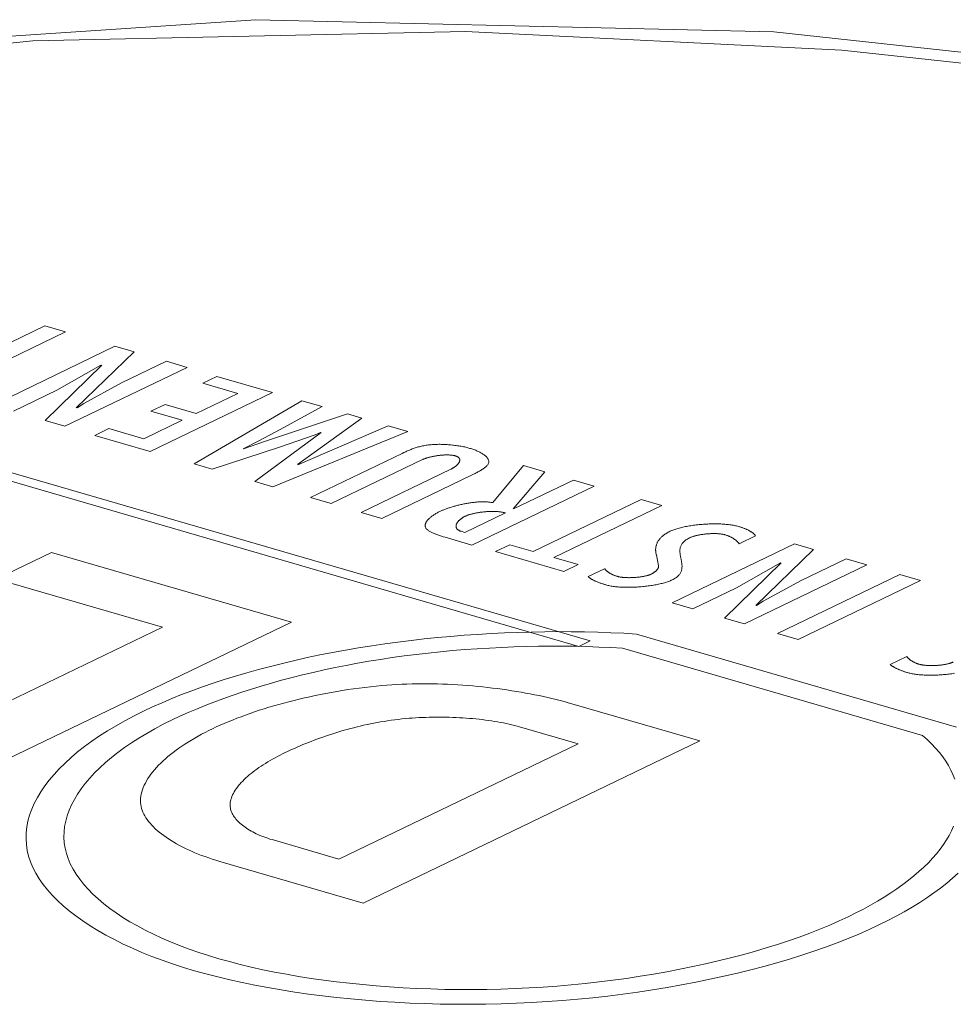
# Model space of a CAD drawing. Header units: millimetres. Extents: x 3925 to 5043, y -86 to 778.
# Tile 145 of 157: x 4829.37 to 4833.01, y 543.57 to 547.41. Entities that reach past the tile are written whole.
import ezdxf

# ---------------------------------------------------------------- set-up
doc = ezdxf.new("R2010")
doc.units = ezdxf.units.MM
doc.header["$LTSCALE"] = 46.255
doc.layers.add('H30K-TOP-COVDXF_CONTINUOUS_LINE', color=7, linetype='CONTINUOUS')

msp = doc.modelspace()

# ---------------------------------------------------------------- linework, layer by layer
at = {"layer": 'H30K-TOP-COVDXF_CONTINUOUS_LINE', "color": 7, "linetype": 'Continuous', "lineweight": 0}
for p, q in [((4829.4681, 546.212), (4829.0466, 546.0089)), ((4829.5486, 546.1887), (4829.4681, 546.212)), ((4829.1271, 545.9856), (4829.5486, 546.1887)), ((4829.7413, 546.1326), (4829.265, 545.903)), ((4829.8161, 546.1108), (4829.7413, 546.1326)), ((4829.5907, 545.8927), (4829.8161, 546.1108)), ((4829.6898, 546.0592), (4829.4694, 545.8436)), ((4829.5154, 545.9615), (4829.6869, 546.0591)), ((4829.5466, 545.8211), (4830.023, 546.0507)), ((4829.9425, 546.0741), (4829.7675, 545.9897)), ((4830.023, 546.0507), (4829.9425, 546.0741)), ((4830.139, 546.0151), (4830.084, 545.9886)), ((4830.3555, 545.9522), (4830.139, 546.0151)), ((4829.7675, 545.9897), (4829.6198, 545.9092)), ((4830.084, 545.9886), (4830.22, 545.9491)), ((4828.239, 545.9262), (4831.5494, 544.9633)), ((4831.5933, 544.9845), (4828.2828, 545.9474)), ((4829.3455, 545.8796), (4829.5154, 545.9615)), ((4829.8791, 545.7226), (4830.3555, 545.9522)), ((4830.22, 545.9491), (4830.0583, 545.8712)), ((4829.6198, 545.9092), (4829.5936, 545.8929)), ((4829.9367, 545.9065), (4829.8818, 545.88)), ((4830.0583, 545.8712), (4829.9367, 545.9065)), ((4830.4698, 545.9207), (4830.0498, 545.6748)), ((4830.3856, 545.808), (4830.5487, 545.8978)), ((4830.5487, 545.8978), (4830.4698, 545.9207)), ((4829.8818, 545.88), (4830.0033, 545.8447)), ((4830.6477, 545.869), (4830.3246, 545.7618)), ((4830.4527, 545.6718), (4830.7031, 545.8528)), ((4830.7031, 545.8528), (4830.6477, 545.869)), ((4829.4694, 545.8436), (4829.5466, 545.8211)), ((4829.7176, 545.8121), (4829.6627, 545.7856)), ((4829.8536, 545.7725), (4829.7176, 545.8121)), ((4830.0033, 545.8447), (4829.8536, 545.7725)), ((4830.8061, 545.8229), (4830.4543, 545.6714)), ((4830.8826, 545.8006), (4830.8061, 545.8229)), ((4829.6627, 545.7856), (4829.8791, 545.7226)), ((4830.5447, 545.7964), (4830.2871, 545.6058)), ((4830.302, 545.764), (4830.3856, 545.808)), ((4830.3563, 545.5856), (4830.8826, 545.8006)), ((4830.3827, 545.7401), (4830.5212, 545.7881)), ((4830.5212, 545.7881), (4830.5431, 545.7969)), ((4830.1206, 545.6542), (4830.3827, 545.7401)), ((4830.241, 545.7334), (4830.302, 545.764)), ((4830.3246, 545.7618), (4830.2427, 545.7329)), ((4830.8608, 545.7154), (4830.5031, 545.5429)), ((4830.0498, 545.6748), (4830.1206, 545.6542)), ((4830.5835, 545.5195), (4830.9398, 545.6912)), ((4831.3335, 545.6677), (4831.2135, 545.5234)), ((4831.4171, 545.6434), (4831.3335, 545.6677)), ((4831.0504, 545.6537), (4830.701, 545.4854)), ((4830.7815, 545.462), (4831.1314, 545.6305)), ((4831.1314, 545.6305), (4831.1385, 545.634)), ((4831.2935, 545.4992), (4831.4171, 545.6434)), ((4830.2871, 545.6058), (4830.3563, 545.5856)), ((4831.1323, 545.3581), (4831.6087, 545.5876)), ((4831.5282, 545.611), (4831.2951, 545.4987)), ((4831.6087, 545.5876), (4831.5282, 545.611)), ((4830.5031, 545.5429), (4830.5835, 545.5195)), ((4831.7923, 545.536), (4831.3708, 545.3329)), ((4831.4512, 545.3096), (4831.8727, 545.5127)), ((4831.8727, 545.5127), (4831.7923, 545.536)), ((4830.701, 545.4854), (4830.7815, 545.462)), ((4831.2629, 545.4832), (4831.1055, 545.4074)), ((4832.1738, 545.363), (4832.2376, 545.3938)), ((4831.0284, 545.3884), (4831.1323, 545.3581)), ((4831.2798, 545.3594), (4831.2249, 545.333)), ((4831.3708, 545.3329), (4831.2798, 545.3594)), ((4832.3893, 545.3624), (4831.913, 545.1329)), ((4832.4642, 545.3406), (4832.3893, 545.3624)), ((4829.2802, 545.2262), (4829.4945, 545.3295)), ((4829.4945, 545.3295), (4830.4289, 545.0577)), ((4831.2249, 545.333), (4831.4913, 545.2555)), ((4831.8514, 545.3196), (4831.8601, 545.2766)), ((4832.2387, 545.1225), (4832.4642, 545.3406)), ((4831.5461, 545.2819), (4831.4512, 545.3096)), ((4831.4913, 545.2555), (4831.5461, 545.2819)), ((4832.3377, 545.289), (4832.1173, 545.0734)), ((4832.1634, 545.1913), (4832.3349, 545.2889)), ((4832.1946, 545.0509), (4832.671, 545.2805)), ((4832.5905, 545.3039), (4832.4155, 545.2195)), ((4832.671, 545.2805), (4832.5905, 545.3039)), ((4831.6498, 545.266), (4831.5852, 545.2355)), ((4832.7998, 545.243), (4832.3234, 545.0135)), ((4832.8803, 545.2196), (4832.7998, 545.243)), ((4829.9265, 545.0383), (4829.2802, 545.2262)), ((4832.4155, 545.2195), (4832.2677, 545.139)), ((4832.4039, 544.99), (4832.8803, 545.2196)), ((4831.9935, 545.1094), (4832.1634, 545.1913)), ((4831.913, 545.1329), (4831.9935, 545.1094)), ((4832.2677, 545.139), (4832.2416, 545.1227)), ((4830.4289, 545.0577), (4829.1175, 544.4258)), ((4832.1173, 545.0734), (4832.1946, 545.0509)), ((4828.8293, 544.5096), (4829.9265, 545.0383)), ((4833.0214, 544.6487), (4831.774, 545.0115)), ((4832.3234, 545.0135), (4832.4039, 544.99)), ((4831.5494, 544.9633), (4831.5933, 544.9845)), ((4831.7191, 544.9561), (4832.889, 544.6158)), ((4832.8273, 544.9235), (4832.7628, 544.893)), ((4831.5223, 544.7396), (4832.0206, 544.5947)), ((4831.5461, 544.5835), (4831.318, 544.6498)), ((4830.6142, 544.1345), (4831.5461, 544.5835)), ((4832.0206, 544.5947), (4830.7093, 543.9628)), ((4830.3539, 544.2102), (4830.6142, 544.1345)), ((4830.7093, 543.9628), (4830.1498, 544.1256))]:
    msp.add_line(p, q, dxfattribs=at)
for points in [[(4838.043, 546.3109), (4836.2781, 546.7682), (4834.3048, 547.1406), (4832.3084, 547.3582), (4830.2903, 547.4054), (4828.2827, 547.2708), (4826.3315, 546.9574), (4824.4641, 546.4802), (4822.6759, 545.8541)], [(4837.842, 546.2879), (4837.2345, 546.4579), (4836.5489, 546.6334), (4835.7656, 546.8123), (4834.8616, 546.9889), (4833.81, 547.153), (4832.574, 547.2868), (4831.1074, 547.3594), (4829.4217, 547.3225), (4827.7314, 547.1506), (4826.2754, 546.8893), (4825.0746, 546.5919), (4824.0798, 546.2879), (4823.2453, 545.9918), (4822.533, 545.7091), (4821.9111, 545.4394), (4821.3525, 545.179)], [(4831.125, 545.735), (4831.1211, 545.7361), (4831.117, 545.7372), (4831.1129, 545.7383), (4831.1086, 545.7393), (4831.1043, 545.7403), (4831.0998, 545.7412), (4831.0952, 545.7421), (4831.0906, 545.743), (4831.0859, 545.7438), (4831.0811, 545.7446), (4831.0762, 545.7454), (4831.0713, 545.7461), (4831.0663, 545.7467), (4831.0612, 545.7474), (4831.0562, 545.7479), (4831.051, 545.7485), (4831.0459, 545.7489), (4831.0407, 545.7493), (4831.0355, 545.7497), (4831.0302, 545.75), (4831.025, 545.7503), (4831.0198, 545.7505), (4831.0145, 545.7506), (4831.0093, 545.7507), (4831.0041, 545.7507), (4830.9989, 545.7506), (4830.9937, 545.7505), (4830.9886, 545.7503), (4830.9835, 545.7501), (4830.9784, 545.7497), (4830.9734, 545.7493), (4830.9684, 545.7489), (4830.9635, 545.7483), (4830.9587, 545.7477), (4830.9539, 545.747), (4830.9494, 545.7462), (4830.9449, 545.7454), (4830.9405, 545.7445), (4830.9362, 545.7435), (4830.9319, 545.7425), (4830.9277, 545.7414), (4830.9235, 545.7403), (4830.9195, 545.7391), (4830.9154, 545.7379), (4830.9115, 545.7366), (4830.9075, 545.7352), (4830.9037, 545.7339), (4830.8999, 545.7325), (4830.8961, 545.731), (4830.8924, 545.7295), (4830.8887, 545.728), (4830.8851, 545.7265), (4830.8815, 545.7249), (4830.878, 545.7234), (4830.8745, 545.7218), (4830.871, 545.7202), (4830.8676, 545.7186), (4830.8608, 545.7154)], [(4831.1385, 545.634), (4831.1421, 545.6358), (4831.1456, 545.6376), (4831.1491, 545.6394), (4831.1526, 545.6412), (4831.156, 545.643), (4831.1593, 545.6448), (4831.1626, 545.6467), (4831.1657, 545.6485), (4831.1688, 545.6504), (4831.1718, 545.6522), (4831.1746, 545.6541), (4831.1774, 545.656), (4831.18, 545.6579), (4831.1825, 545.6598), (4831.1848, 545.6617), (4831.187, 545.6636), (4831.189, 545.6655), (4831.1908, 545.6675), (4831.1924, 545.6694), (4831.1939, 545.6713), (4831.1952, 545.6733), (4831.1962, 545.6753), (4831.1971, 545.6772), (4831.1977, 545.6792), (4831.198, 545.6811), (4831.1982, 545.6831), (4831.1981, 545.685), (4831.1979, 545.6869), (4831.1974, 545.6889), (4831.1967, 545.6908), (4831.1959, 545.6927), (4831.1948, 545.6946), (4831.1936, 545.6965), (4831.1922, 545.6984), (4831.1907, 545.7003), (4831.189, 545.7022), (4831.1871, 545.704), (4831.1851, 545.7059), (4831.1829, 545.7077), (4831.1806, 545.7095), (4831.1781, 545.7113), (4831.1755, 545.713), (4831.1728, 545.7147), (4831.17, 545.7164), (4831.1671, 545.7181), (4831.164, 545.7197), (4831.1609, 545.7213), (4831.1576, 545.7229), (4831.1543, 545.7244), (4831.1509, 545.7259), (4831.1474, 545.7273), (4831.1438, 545.7287), (4831.1402, 545.7301), (4831.1364, 545.7314), (4831.1327, 545.7327), (4831.1288, 545.7339), (4831.125, 545.735)], [(4830.9398, 545.6912), (4830.9413, 545.6919), (4830.9429, 545.6926), (4830.9445, 545.6933), (4830.9462, 545.6939), (4830.948, 545.6946), (4830.9498, 545.6952), (4830.9516, 545.6959), (4830.9535, 545.6965), (4830.9554, 545.6972), (4830.9574, 545.6978), (4830.9595, 545.6984), (4830.9616, 545.699), (4830.9637, 545.6996), (4830.9658, 545.7001), (4830.968, 545.7007), (4830.9702, 545.7012), (4830.9725, 545.7018), (4830.9748, 545.7023), (4830.9771, 545.7028), (4830.9794, 545.7033), (4830.9818, 545.7038), (4830.9841, 545.7042), (4830.9865, 545.7047), (4830.9889, 545.7051), (4830.9914, 545.7055), (4830.9938, 545.7059), (4830.9963, 545.7063), (4830.9987, 545.7066), (4831.0012, 545.707), (4831.0037, 545.7073), (4831.0061, 545.7076), (4831.0086, 545.7079), (4831.0111, 545.7081), (4831.0135, 545.7083), (4831.016, 545.7086), (4831.0184, 545.7087), (4831.0209, 545.7089), (4831.0233, 545.7091), (4831.0257, 545.7092), (4831.0281, 545.7093), (4831.0305, 545.7093), (4831.0329, 545.7094), (4831.0352, 545.7094), (4831.0375, 545.7094), (4831.0398, 545.7093), (4831.0421, 545.7093), (4831.0443, 545.7092), (4831.0465, 545.7091), (4831.0487, 545.7089), (4831.0508, 545.7087), (4831.0529, 545.7085), (4831.0549, 545.7083), (4831.0569, 545.708), (4831.0589, 545.7077), (4831.0608, 545.7074), (4831.0627, 545.707), (4831.0645, 545.7066), (4831.0662, 545.7062), (4831.0679, 545.7057)], [(4831.0679, 545.7057), (4831.0695, 545.7052), (4831.071, 545.7047), (4831.0724, 545.7042), (4831.0738, 545.7036), (4831.075, 545.703), (4831.0762, 545.7024), (4831.0773, 545.7018), (4831.0783, 545.7011), (4831.0793, 545.7004), (4831.0801, 545.6997), (4831.0809, 545.699), (4831.0817, 545.6983), (4831.0823, 545.6975), (4831.0829, 545.6968), (4831.0834, 545.696), (4831.0839, 545.6952), (4831.0842, 545.6944), (4831.0846, 545.6935), (4831.0848, 545.6927), (4831.085, 545.6918), (4831.0851, 545.691), (4831.0852, 545.6901), (4831.0852, 545.6892), (4831.0851, 545.6883), (4831.085, 545.6874), (4831.0849, 545.6865), (4831.0847, 545.6855), (4831.0844, 545.6846), (4831.0841, 545.6837), (4831.0837, 545.6827), (4831.0833, 545.6818), (4831.0828, 545.6808), (4831.0823, 545.6799), (4831.0817, 545.6789), (4831.0811, 545.678), (4831.0804, 545.677), (4831.0797, 545.676), (4831.079, 545.6751), (4831.0782, 545.6741), (4831.0774, 545.6732), (4831.0765, 545.6722), (4831.0756, 545.6713), (4831.0747, 545.6703), (4831.0738, 545.6694), (4831.0728, 545.6685), (4831.0717, 545.6676), (4831.0707, 545.6666), (4831.0696, 545.6657), (4831.0684, 545.6648), (4831.0673, 545.664), (4831.0661, 545.6631), (4831.0649, 545.6622), (4831.0637, 545.6614), (4831.0625, 545.6605), (4831.0612, 545.6597), (4831.0599, 545.6589), (4831.0586, 545.6581), (4831.0573, 545.6573), (4831.0559, 545.6565), (4831.0546, 545.6558), (4831.0532, 545.6551), (4831.0518, 545.6544), (4831.0504, 545.6537)], [(4831.2135, 545.5234), (4831.2102, 545.524), (4831.2069, 545.5246), (4831.2036, 545.525), (4831.2002, 545.5254), (4831.1967, 545.5258), (4831.1932, 545.5261), (4831.1897, 545.5263), (4831.1861, 545.5265), (4831.1824, 545.5266), (4831.1788, 545.5267), (4831.175, 545.5267), (4831.1713, 545.5266), (4831.1675, 545.5266), (4831.1637, 545.5264), (4831.1599, 545.5262), (4831.156, 545.526), (4831.1521, 545.5257), (4831.1482, 545.5254), (4831.1443, 545.525), (4831.1404, 545.5246), (4831.1365, 545.5242), (4831.1325, 545.5237), (4831.1286, 545.5231), (4831.1246, 545.5226), (4831.1207, 545.522), (4831.1167, 545.5213), (4831.1128, 545.5206), (4831.1088, 545.5199), (4831.1049, 545.5192), (4831.101, 545.5184), (4831.0971, 545.5176), (4831.0932, 545.5168), (4831.0893, 545.5159), (4831.0855, 545.515), (4831.0817, 545.5141), (4831.0779, 545.5132), (4831.0742, 545.5122), (4831.0704, 545.5112), (4831.0668, 545.5102), (4831.0631, 545.5092), (4831.0595, 545.5082), (4831.056, 545.5071), (4831.0525, 545.506), (4831.049, 545.505), (4831.0456, 545.5038), (4831.0422, 545.5027), (4831.0389, 545.5016), (4831.0357, 545.5005), (4831.0325, 545.4993), (4831.0294, 545.4982), (4831.0264, 545.497), (4831.0234, 545.4958), (4831.0205, 545.4946), (4831.0177, 545.4935), (4831.0149, 545.4923), (4831.0123, 545.4911), (4831.0097, 545.4899), (4831.0072, 545.4887)], [(4831.0072, 545.4887), (4831.0041, 545.4872), (4831.001, 545.4857), (4830.998, 545.4841), (4830.9951, 545.4824), (4830.9922, 545.4808), (4830.9893, 545.4791), (4830.9865, 545.4774), (4830.9838, 545.4756), (4830.9812, 545.4739), (4830.9786, 545.4721), (4830.9762, 545.4703), (4830.9738, 545.4684), (4830.9715, 545.4666), (4830.9693, 545.4647), (4830.9672, 545.4629), (4830.9652, 545.461), (4830.9633, 545.4591), (4830.9615, 545.4572), (4830.9598, 545.4553), (4830.9583, 545.4534), (4830.9569, 545.4515), (4830.9556, 545.4496), (4830.9544, 545.4477), (4830.9534, 545.4458), (4830.9525, 545.4439), (4830.9518, 545.442), (4830.9512, 545.4401), (4830.9508, 545.4382), (4830.9505, 545.4364), (4830.9504, 545.4345), (4830.9505, 545.4327), (4830.9507, 545.4309), (4830.9511, 545.4292), (4830.9517, 545.4274), (4830.9525, 545.4257), (4830.9535, 545.424), (4830.9547, 545.4223), (4830.956, 545.4206), (4830.9576, 545.419), (4830.9594, 545.4174), (4830.9614, 545.4158), (4830.9635, 545.4142), (4830.9658, 545.4127), (4830.9682, 545.4112), (4830.9708, 545.4098), (4830.9735, 545.4083), (4830.9763, 545.4069), (4830.9793, 545.4055), (4830.9824, 545.4042), (4830.9855, 545.4028), (4830.9888, 545.4015), (4830.9922, 545.4002), (4830.9956, 545.3989), (4830.9991, 545.3977), (4831.0026, 545.3965), (4831.0062, 545.3952), (4831.0099, 545.3941), (4831.0135, 545.3929), (4831.0172, 545.3917), (4831.0209, 545.3906), (4831.0284, 545.3884)], [(4831.1055, 545.4074), (4831.0908, 545.4117), (4831.089, 545.4122), (4831.0873, 545.4129), (4831.0857, 545.4135), (4831.0842, 545.4142), (4831.0827, 545.4149), (4831.0814, 545.4156), (4831.0801, 545.4164), (4831.0789, 545.4171), (4831.0778, 545.4179), (4831.0768, 545.4188), (4831.0759, 545.4196), (4831.075, 545.4205), (4831.0743, 545.4214), (4831.0736, 545.4223), (4831.0729, 545.4232), (4831.0724, 545.4242), (4831.0719, 545.4251), (4831.0715, 545.4261), (4831.0712, 545.4271), (4831.0709, 545.4281), (4831.0707, 545.4292), (4831.0706, 545.4302), (4831.0706, 545.4313), (4831.0706, 545.4323), (4831.0706, 545.4334), (4831.0708, 545.4345), (4831.071, 545.4356), (4831.0712, 545.4367), (4831.0716, 545.4378), (4831.0719, 545.4389), (4831.0724, 545.44), (4831.0729, 545.4411), (4831.0734, 545.4422), (4831.074, 545.4433), (4831.0747, 545.4445), (4831.0754, 545.4456), (4831.0761, 545.4467), (4831.0769, 545.4478), (4831.0778, 545.4489), (4831.0787, 545.45), (4831.0796, 545.4511), (4831.0806, 545.4522), (4831.0816, 545.4533), (4831.0827, 545.4544), (4831.0838, 545.4555), (4831.085, 545.4565), (4831.0862, 545.4576), (4831.0874, 545.4586), (4831.0887, 545.4596), (4831.09, 545.4606), (4831.0913, 545.4616), (4831.0927, 545.4626), (4831.0941, 545.4636), (4831.0956, 545.4645), (4831.097, 545.4655), (4831.0985, 545.4664), (4831.1, 545.4673), (4831.1016, 545.4681), (4831.1032, 545.469), (4831.1048, 545.4698), (4831.1064, 545.4706)], [(4831.1064, 545.4706), (4831.1082, 545.4714), (4831.1101, 545.4723), (4831.1121, 545.4731), (4831.1142, 545.4739), (4831.1163, 545.4747), (4831.1185, 545.4755), (4831.1208, 545.4762), (4831.1232, 545.4769), (4831.1256, 545.4777), (4831.1281, 545.4784), (4831.1307, 545.4791), (4831.1333, 545.4797), (4831.1359, 545.4804), (4831.1386, 545.481), (4831.1414, 545.4816), (4831.1442, 545.4822), (4831.1471, 545.4828), (4831.15, 545.4833), (4831.1529, 545.4838), (4831.1558, 545.4843), (4831.1588, 545.4848), (4831.1618, 545.4853), (4831.1649, 545.4857), (4831.1679, 545.4861), (4831.171, 545.4865), (4831.1741, 545.4869), (4831.1772, 545.4872), (4831.1803, 545.4875), (4831.1834, 545.4878), (4831.1865, 545.4881), (4831.1897, 545.4883), (4831.1928, 545.4885), (4831.1959, 545.4887), (4831.199, 545.4888), (4831.2021, 545.489), (4831.2052, 545.4891), (4831.2082, 545.4891), (4831.2112, 545.4892), (4831.2143, 545.4892), (4831.2172, 545.4891), (4831.2202, 545.4891), (4831.2231, 545.489), (4831.226, 545.4889), (4831.2288, 545.4888), (4831.2316, 545.4886), (4831.2344, 545.4884), (4831.2371, 545.4881), (4831.2398, 545.4879), (4831.2424, 545.4875), (4831.2449, 545.4872), (4831.2474, 545.4868), (4831.2498, 545.4864), (4831.2522, 545.486), (4831.2545, 545.4855), (4831.2567, 545.485), (4831.2588, 545.4844), (4831.2609, 545.4838), (4831.2629, 545.4832)], [(4832.1719, 545.4305), (4832.168, 545.4316), (4832.1641, 545.4326), (4832.16, 545.4335), (4832.1557, 545.4344), (4832.1513, 545.4352), (4832.1468, 545.436), (4832.1422, 545.4367), (4832.1375, 545.4373), (4832.1327, 545.4379), (4832.1278, 545.4384), (4832.1228, 545.4389), (4832.1177, 545.4393), (4832.1125, 545.4397), (4832.1072, 545.44), (4832.1019, 545.4403), (4832.0965, 545.4405), (4832.0911, 545.4406), (4832.0856, 545.4407), (4832.0801, 545.4407), (4832.0745, 545.4407), (4832.0689, 545.4406), (4832.0633, 545.4405), (4832.0576, 545.4403), (4832.052, 545.4401), (4832.0463, 545.4398), (4832.0406, 545.4395), (4832.035, 545.4392), (4832.0293, 545.4387), (4832.0237, 545.4383), (4832.018, 545.4377), (4832.0124, 545.4372), (4832.0069, 545.4366), (4832.0014, 545.4359), (4831.9959, 545.4352), (4831.9904, 545.4344), (4831.9851, 545.4336), (4831.9798, 545.4328), (4831.9745, 545.4319), (4831.9694, 545.431), (4831.9643, 545.43), (4831.9593, 545.429), (4831.9544, 545.4279), (4831.9496, 545.4268), (4831.9449, 545.4257), (4831.9403, 545.4245), (4831.9358, 545.4232), (4831.9315, 545.422), (4831.9273, 545.4207), (4831.9232, 545.4193), (4831.9192, 545.4179), (4831.9154, 545.4165), (4831.9118, 545.415), (4831.9083, 545.4135), (4831.905, 545.412)], [(4832.2376, 545.3938), (4832.2368, 545.3951), (4832.2358, 545.3965), (4832.2347, 545.3978), (4832.2336, 545.3991), (4832.2324, 545.4004), (4832.2311, 545.4017), (4832.2297, 545.4029), (4832.2282, 545.4042), (4832.2267, 545.4055), (4832.2251, 545.4067), (4832.2234, 545.4079), (4832.2216, 545.4091), (4832.2198, 545.4103), (4832.2179, 545.4115), (4832.2159, 545.4126), (4832.2139, 545.4138), (4832.2118, 545.4149), (4832.2097, 545.416), (4832.2075, 545.4171), (4832.2052, 545.4182), (4832.2029, 545.4193), (4832.2006, 545.4203), (4832.1982, 545.4213), (4832.1957, 545.4223), (4832.1932, 545.4233), (4832.1907, 545.4243), (4832.1881, 545.4252), (4832.1855, 545.4262), (4832.1828, 545.4271), (4832.1801, 545.428), (4832.1774, 545.4288), (4832.1746, 545.4297), (4832.1719, 545.4305)], [(4831.905, 545.412), (4831.9013, 545.4101), (4831.8977, 545.4083), (4831.8943, 545.4064), (4831.891, 545.4044), (4831.8879, 545.4024), (4831.8849, 545.4004), (4831.8821, 545.3984), (4831.8793, 545.3963), (4831.8767, 545.3943), (4831.8743, 545.3921), (4831.8719, 545.39), (4831.8697, 545.3878), (4831.8676, 545.3857), (4831.8656, 545.3835), (4831.8638, 545.3813), (4831.862, 545.379), (4831.8604, 545.3768), (4831.8589, 545.3745), (4831.8575, 545.3722), (4831.8562, 545.3699), (4831.855, 545.3676), (4831.8539, 545.3653), (4831.8529, 545.363), (4831.8521, 545.3607), (4831.8513, 545.3584), (4831.8506, 545.356), (4831.85, 545.3537), (4831.8495, 545.3514), (4831.8491, 545.3491), (4831.8488, 545.3467), (4831.8486, 545.3444), (4831.8485, 545.3421), (4831.8484, 545.3398), (4831.8484, 545.3375), (4831.8486, 545.3352), (4831.8487, 545.333), (4831.849, 545.3307), (4831.8494, 545.3285), (4831.8498, 545.3262), (4831.8502, 545.324), (4831.8508, 545.3218), (4831.8514, 545.3196)], [(4831.9817, 545.3867), (4831.9834, 545.3875), (4831.9851, 545.3883), (4831.987, 545.389), (4831.9889, 545.3898), (4831.9909, 545.3905), (4831.9929, 545.3912), (4831.9951, 545.3919), (4831.9972, 545.3926), (4831.9995, 545.3932), (4832.0018, 545.3938), (4832.0041, 545.3945), (4832.0066, 545.395), (4832.009, 545.3956), (4832.0115, 545.3962), (4832.0141, 545.3967), (4832.0167, 545.3972), (4832.0193, 545.3977), (4832.022, 545.3982), (4832.0246, 545.3987), (4832.0274, 545.3991), (4832.0301, 545.3995), (4832.0329, 545.3999), (4832.0357, 545.4003), (4832.0385, 545.4006), (4832.0413, 545.401), (4832.0442, 545.4013), (4832.047, 545.4015), (4832.0499, 545.4018), (4832.0527, 545.402), (4832.0556, 545.4022), (4832.0584, 545.4024), (4832.0613, 545.4025), (4832.0641, 545.4027), (4832.067, 545.4028), (4832.0698, 545.4028), (4832.0726, 545.4029), (4832.0753, 545.4029), (4832.0781, 545.4029), (4832.0808, 545.4028), (4832.0835, 545.4028), (4832.0862, 545.4027), (4832.0888, 545.4026), (4832.0914, 545.4024), (4832.094, 545.4022), (4832.0965, 545.402), (4832.099, 545.4018), (4832.1014, 545.4015), (4832.1038, 545.4012), (4832.1061, 545.4008), (4832.1084, 545.4005), (4832.1106, 545.4001), (4832.1127, 545.3996), (4832.1148, 545.3992), (4832.1168, 545.3987), (4832.1187, 545.3981)], [(4832.1187, 545.3981), (4832.1212, 545.3974), (4832.1236, 545.3966), (4832.126, 545.3958), (4832.1282, 545.395), (4832.1305, 545.3942), (4832.1327, 545.3933), (4832.1348, 545.3924), (4832.1368, 545.3915), (4832.1389, 545.3906), (4832.1408, 545.3896), (4832.1427, 545.3887), (4832.1446, 545.3877), (4832.1464, 545.3867), (4832.1482, 545.3857), (4832.1499, 545.3846), (4832.1515, 545.3836), (4832.1531, 545.3825), (4832.1547, 545.3814), (4832.1562, 545.3803), (4832.1577, 545.3792), (4832.1591, 545.3781), (4832.1605, 545.377), (4832.1618, 545.3759), (4832.1631, 545.3747), (4832.1644, 545.3736), (4832.1656, 545.3724), (4832.1667, 545.3713), (4832.1679, 545.3701), (4832.169, 545.3689), (4832.17, 545.3678), (4832.171, 545.3666), (4832.172, 545.3654), (4832.1729, 545.3642), (4832.1738, 545.363)], [(4831.946, 545.3101), (4831.9454, 545.3129), (4831.9449, 545.3157), (4831.9445, 545.3185), (4831.944, 545.3213), (4831.9437, 545.324), (4831.9434, 545.3268), (4831.9432, 545.3295), (4831.943, 545.3323), (4831.943, 545.335), (4831.9431, 545.3377), (4831.9433, 545.3404), (4831.9436, 545.3431), (4831.944, 545.3457), (4831.9446, 545.3484), (4831.9454, 545.351), (4831.9463, 545.3536), (4831.9474, 545.3562), (4831.9486, 545.3587), (4831.9501, 545.3612), (4831.9518, 545.3637), (4831.9536, 545.3662), (4831.9557, 545.3686), (4831.9581, 545.371), (4831.9606, 545.3733), (4831.9635, 545.3757), (4831.9665, 545.378), (4831.9699, 545.3802), (4831.9735, 545.3824), (4831.9775, 545.3846), (4831.9817, 545.3867)], [(4831.8601, 545.2766), (4831.8601, 545.2756), (4831.86, 545.2746), (4831.8598, 545.2736), (4831.8596, 545.2726), (4831.8593, 545.2716), (4831.859, 545.2706), (4831.8586, 545.2696), (4831.8582, 545.2686), (4831.8577, 545.2676), (4831.8571, 545.2666), (4831.8565, 545.2656), (4831.8559, 545.2646), (4831.8552, 545.2636), (4831.8544, 545.2626), (4831.8536, 545.2616), (4831.8528, 545.2606), (4831.8519, 545.2596), (4831.8509, 545.2586), (4831.8499, 545.2577), (4831.8489, 545.2567), (4831.8478, 545.2557), (4831.8466, 545.2548), (4831.8454, 545.2538), (4831.8442, 545.2529), (4831.8429, 545.252), (4831.8415, 545.2511), (4831.8401, 545.2502), (4831.8387, 545.2493), (4831.8372, 545.2484), (4831.8357, 545.2475), (4831.8341, 545.2467), (4831.8325, 545.2459), (4831.8309, 545.2451)], [(4831.9125, 545.2223), (4831.9168, 545.2244), (4831.9207, 545.2266), (4831.9243, 545.2288), (4831.9277, 545.2311), (4831.9308, 545.2333), (4831.9336, 545.2357), (4831.9362, 545.238), (4831.9385, 545.2404), (4831.9406, 545.2429), (4831.9425, 545.2453), (4831.9441, 545.2478), (4831.9456, 545.2503), (4831.9469, 545.2529), (4831.9479, 545.2554), (4831.9489, 545.258), (4831.9496, 545.2606), (4831.9502, 545.2633), (4831.9506, 545.2659), (4831.951, 545.2686), (4831.9511, 545.2713), (4831.9512, 545.274), (4831.9512, 545.2767), (4831.9511, 545.2795), (4831.9508, 545.2822), (4831.9505, 545.285), (4831.9502, 545.2878), (4831.9497, 545.2905), (4831.9493, 545.2933), (4831.9488, 545.2961), (4831.9482, 545.2989), (4831.946, 545.3101)], [(4831.5852, 545.2355), (4831.5866, 545.2342), (4831.588, 545.233), (4831.5895, 545.2317), (4831.5911, 545.2305), (4831.5928, 545.2293), (4831.5945, 545.2281), (4831.5963, 545.2269), (4831.5982, 545.2258), (4831.6001, 545.2246), (4831.6021, 545.2235), (4831.6042, 545.2224), (4831.6063, 545.2213), (4831.6085, 545.2202), (4831.6107, 545.2191), (4831.613, 545.218), (4831.6153, 545.217), (4831.6177, 545.216), (4831.6201, 545.2149), (4831.6226, 545.2139), (4831.6251, 545.213), (4831.6276, 545.212), (4831.6302, 545.211), (4831.6328, 545.2101), (4831.6355, 545.2092), (4831.6382, 545.2082), (4831.6409, 545.2073), (4831.6436, 545.2065), (4831.6463, 545.2056), (4831.6491, 545.2047), (4831.6519, 545.2039), (4831.6547, 545.2031)], [(4831.698, 545.2364), (4831.6958, 545.237), (4831.6937, 545.2377), (4831.6916, 545.2384), (4831.6896, 545.2391), (4831.6876, 545.2398), (4831.6857, 545.2406), (4831.6838, 545.2414), (4831.6819, 545.2422), (4831.6801, 545.243), (4831.6784, 545.2438), (4831.6767, 545.2446), (4831.675, 545.2455), (4831.6734, 545.2464), (4831.6718, 545.2473), (4831.6703, 545.2482), (4831.6688, 545.2491), (4831.6673, 545.25), (4831.6659, 545.251), (4831.6646, 545.2519), (4831.6632, 545.2529), (4831.662, 545.2538), (4831.6607, 545.2548), (4831.6595, 545.2558), (4831.6584, 545.2568), (4831.6573, 545.2578), (4831.6562, 545.2588), (4831.6552, 545.2598), (4831.6542, 545.2608), (4831.6532, 545.2619), (4831.6523, 545.2629), (4831.6514, 545.2639), (4831.6506, 545.265), (4831.6498, 545.266)], [(4831.8309, 545.2451), (4831.8292, 545.2443), (4831.8275, 545.2435), (4831.8257, 545.2428), (4831.8238, 545.2421), (4831.8218, 545.2414), (4831.8198, 545.2408), (4831.8177, 545.2401), (4831.8155, 545.2395), (4831.8133, 545.2389), (4831.811, 545.2383), (4831.8087, 545.2377), (4831.8063, 545.2372), (4831.8038, 545.2367), (4831.8013, 545.2362), (4831.7988, 545.2357), (4831.7962, 545.2353), (4831.7936, 545.2348), (4831.791, 545.2344), (4831.7883, 545.234), (4831.7856, 545.2337), (4831.7829, 545.2333), (4831.7801, 545.233), (4831.7774, 545.2327), (4831.7746, 545.2325), (4831.7718, 545.2322), (4831.769, 545.232), (4831.7661, 545.2318), (4831.7633, 545.2316), (4831.7605, 545.2315), (4831.7577, 545.2314), (4831.7549, 545.2313), (4831.752, 545.2312), (4831.7492, 545.2312), (4831.7464, 545.2311), (4831.7437, 545.2311), (4831.7409, 545.2312), (4831.7382, 545.2312), (4831.7355, 545.2313), (4831.7328, 545.2314), (4831.7302, 545.2316), (4831.7275, 545.2317), (4831.725, 545.2319), (4831.7224, 545.2321), (4831.7199, 545.2324), (4831.7175, 545.2327), (4831.7151, 545.233), (4831.7127, 545.2333), (4831.7104, 545.2336), (4831.7082, 545.234), (4831.706, 545.2344), (4831.7039, 545.2349), (4831.7019, 545.2354), (4831.6999, 545.2359), (4831.698, 545.2364)], [(4831.6547, 545.2031), (4831.6584, 545.2021), (4831.6622, 545.2011), (4831.6662, 545.2002), (4831.6703, 545.1993), (4831.6745, 545.1986), (4831.6789, 545.1978), (4831.6833, 545.1972), (4831.6879, 545.1966), (4831.6926, 545.196), (4831.6973, 545.1955), (4831.7022, 545.1951), (4831.7071, 545.1947), (4831.7121, 545.1944), (4831.7172, 545.1941), (4831.7223, 545.1939), (4831.7275, 545.1937), (4831.7327, 545.1936), (4831.738, 545.1936), (4831.7434, 545.1936), (4831.7488, 545.1936), (4831.7542, 545.1937), (4831.7596, 545.1939), (4831.7651, 545.1941), (4831.7705, 545.1943), (4831.776, 545.1946), (4831.7815, 545.195), (4831.787, 545.1954), (4831.7924, 545.1958), (4831.7979, 545.1963), (4831.8033, 545.1968), (4831.8087, 545.1974), (4831.8141, 545.198), (4831.8194, 545.1987), (4831.8247, 545.1994), (4831.8299, 545.2002), (4831.8351, 545.201), (4831.8403, 545.2019), (4831.8453, 545.2027), (4831.8503, 545.2037), (4831.8552, 545.2046), (4831.86, 545.2057), (4831.8648, 545.2067), (4831.8694, 545.2078), (4831.8739, 545.2089), (4831.8784, 545.2101), (4831.8827, 545.2113), (4831.8869, 545.2126), (4831.891, 545.2138), (4831.8949, 545.2152), (4831.8987, 545.2165), (4831.9024, 545.2179), (4831.9059, 545.2193), (4831.9093, 545.2208), (4831.9125, 545.2223)], [(4831.774, 545.0115), (4831.7239, 545.0144), (4831.6734, 545.0167), (4831.6226, 545.0185), (4831.5714, 545.0198), (4831.5199, 545.0205), (4831.4681, 545.0207), (4831.4162, 545.0203), (4831.364, 545.0193), (4831.3118, 545.0179), (4831.2595, 545.0159), (4831.2072, 545.0133), (4831.1548, 545.0102), (4831.1026, 545.0066), (4831.0505, 545.0024), (4830.9985, 544.9976), (4830.9467, 544.9924), (4830.8952, 544.9866), (4830.8439, 544.9802), (4830.793, 544.9733), (4830.7425, 544.9659), (4830.6911, 544.9577), (4830.6402, 544.9489), (4830.5898, 544.9396), (4830.5399, 544.9298), (4830.4907, 544.9195), (4830.4422, 544.9086), (4830.3943, 544.8973), (4830.3472, 544.8854), (4830.3008, 544.8732), (4830.2553, 544.8604), (4830.2106, 544.8473), (4830.1667, 544.8337), (4830.1239, 544.8196), (4830.082, 544.8052), (4830.0411, 544.7904), (4830.0012, 544.7753), (4829.9625, 544.7598), (4829.9249, 544.7439), (4829.8884, 544.7277), (4829.8532, 544.7112)], [(4829.9639, 544.6766), (4829.9947, 544.6911), (4830.0264, 544.7053), (4830.0591, 544.7192), (4830.0927, 544.7329), (4830.1271, 544.7463), (4830.1625, 544.7594), (4830.1986, 544.7722), (4830.2356, 544.7846), (4830.2733, 544.7968), (4830.3118, 544.8085), (4830.351, 544.82), (4830.3909, 544.8311), (4830.4315, 544.8418), (4830.4727, 544.8521), (4830.5144, 544.862), (4830.5568, 544.8715), (4830.5997, 544.8806), (4830.6431, 544.8892), (4830.687, 544.8974), (4830.7314, 544.9052), (4830.7762, 544.9125), (4830.8223, 544.9194), (4830.8687, 544.9259), (4830.9155, 544.9318), (4830.9625, 544.9373), (4831.0098, 544.9422), (4831.0573, 544.9467), (4831.105, 544.9506), (4831.1527, 544.9541), (4831.2006, 544.957), (4831.2485, 544.9595), (4831.2963, 544.9614), (4831.3441, 544.9629), (4831.3918, 544.9638), (4831.4393, 544.9642), (4831.4867, 544.9642), (4831.5338, 544.9636), (4831.5807, 544.9625), (4831.6272, 544.9609), (4831.6733, 544.9587), (4831.7191, 544.9561)], [(4832.7628, 544.893), (4832.7642, 544.8917), (4832.7656, 544.8905), (4832.7671, 544.8892), (4832.7687, 544.888), (4832.7704, 544.8868), (4832.7721, 544.8856), (4832.7739, 544.8844), (4832.7758, 544.8833), (4832.7777, 544.8821), (4832.7797, 544.881), (4832.7818, 544.8798), (4832.7839, 544.8787), (4832.7861, 544.8777), (4832.7883, 544.8766), (4832.7906, 544.8755), (4832.7929, 544.8745), (4832.7953, 544.8734), (4832.7977, 544.8724), (4832.8002, 544.8714), (4832.8027, 544.8704), (4832.8052, 544.8695), (4832.8078, 544.8685), (4832.8104, 544.8676), (4832.8131, 544.8666), (4832.8157, 544.8657), (4832.8185, 544.8648), (4832.8212, 544.864), (4832.8239, 544.8631), (4832.8267, 544.8622), (4832.8295, 544.8614), (4832.8323, 544.8606)], [(4832.8756, 544.8939), (4832.8734, 544.8945), (4832.8713, 544.8952), (4832.8692, 544.8959), (4832.8672, 544.8966), (4832.8652, 544.8973), (4832.8633, 544.8981), (4832.8614, 544.8989), (4832.8596, 544.8996), (4832.8578, 544.9005), (4832.856, 544.9013), (4832.8543, 544.9021), (4832.8526, 544.903), (4832.851, 544.9039), (4832.8494, 544.9048), (4832.8479, 544.9057), (4832.8464, 544.9066), (4832.8449, 544.9075), (4832.8435, 544.9084), (4832.8422, 544.9094), (4832.8408, 544.9104), (4832.8396, 544.9113), (4832.8383, 544.9123), (4832.8371, 544.9133), (4832.836, 544.9143), (4832.8348, 544.9153), (4832.8338, 544.9163), (4832.8327, 544.9173), (4832.8317, 544.9183), (4832.8308, 544.9194), (4832.8299, 544.9204), (4832.829, 544.9214), (4832.8281, 544.9225), (4832.8273, 544.9235)], [(4833.0084, 544.9026), (4833.0068, 544.9018), (4833.005, 544.901), (4833.0032, 544.9003), (4833.0013, 544.8996), (4832.9994, 544.8989), (4832.9973, 544.8983), (4832.9952, 544.8976), (4832.9931, 544.897), (4832.9908, 544.8964), (4832.9886, 544.8958), (4832.9862, 544.8952), (4832.9838, 544.8947), (4832.9814, 544.8942), (4832.9789, 544.8937), (4832.9764, 544.8932), (4832.9738, 544.8928), (4832.9712, 544.8923), (4832.9686, 544.8919), (4832.9659, 544.8915), (4832.9632, 544.8912), (4832.9605, 544.8908), (4832.9577, 544.8905), (4832.9549, 544.8902), (4832.9522, 544.89), (4832.9494, 544.8897), (4832.9465, 544.8895), (4832.9437, 544.8893), (4832.9409, 544.8891), (4832.9381, 544.889), (4832.9353, 544.8889), (4832.9324, 544.8888), (4832.9296, 544.8887), (4832.9268, 544.8887), (4832.924, 544.8886), (4832.9213, 544.8886), (4832.9185, 544.8887), (4832.9158, 544.8887), (4832.9131, 544.8888), (4832.9104, 544.8889), (4832.9078, 544.8891), (4832.9051, 544.8892), (4832.9026, 544.8894), (4832.9, 544.8896), (4832.8975, 544.8899), (4832.8951, 544.8901), (4832.8927, 544.8904), (4832.8903, 544.8908), (4832.8881, 544.8911), (4832.8858, 544.8915), (4832.8836, 544.8919), (4832.8815, 544.8924), (4832.8795, 544.8928), (4832.8775, 544.8933), (4832.8756, 544.8939)], [(4832.8323, 544.8606), (4832.836, 544.8595), (4832.8398, 544.8586), (4832.8438, 544.8577), (4832.8479, 544.8568), (4832.8521, 544.856), (4832.8565, 544.8553), (4832.8609, 544.8547), (4832.8655, 544.854), (4832.8702, 544.8535), (4832.8749, 544.853), (4832.8798, 544.8526), (4832.8847, 544.8522), (4832.8897, 544.8519), (4832.8948, 544.8516), (4832.8999, 544.8514), (4832.9051, 544.8512), (4832.9104, 544.8511), (4832.9157, 544.8511), (4832.921, 544.851), (4832.9264, 544.8511), (4832.9318, 544.8512), (4832.9372, 544.8513), (4832.9427, 544.8515), (4832.9481, 544.8518), (4832.9536, 544.8521), (4832.9591, 544.8524), (4832.9646, 544.8528), (4832.97, 544.8533), (4832.9755, 544.8538), (4832.9809, 544.8543), (4832.9863, 544.8549), (4832.9917, 544.8555), (4832.997, 544.8562), (4833.0023, 544.8569), (4833.0076, 544.8577), (4833.0128, 544.8585)], [(4830.781, 544.8105), (4830.8006, 544.8121), (4830.8202, 544.8136), (4830.8398, 544.8147), (4830.8596, 544.8157), (4830.8793, 544.8165), (4830.8992, 544.8171), (4830.919, 544.8174), (4830.9389, 544.8176), (4830.9587, 544.8176), (4830.9786, 544.8173), (4830.9984, 544.8169), (4831.0182, 544.8163), (4831.038, 544.8156), (4831.0578, 544.8146), (4831.0775, 544.8135), (4831.0971, 544.8122), (4831.1166, 544.8107), (4831.1361, 544.8091), (4831.1555, 544.8073), (4831.1747, 544.8054), (4831.1939, 544.8033), (4831.2129, 544.8011), (4831.2318, 544.7987), (4831.2505, 544.7962), (4831.2691, 544.7935), (4831.2875, 544.7907), (4831.3058, 544.7878), (4831.3238, 544.7848), (4831.3417, 544.7816), (4831.3593, 544.7783), (4831.3768, 544.7749), (4831.394, 544.7714), (4831.411, 544.7678), (4831.4277, 544.764), (4831.4442, 544.7602), (4831.4604, 544.7563), (4831.4763, 544.7523), (4831.4919, 544.7481), (4831.5073, 544.7439), (4831.5223, 544.7396)], [(4830.1216, 544.6423), (4830.1363, 544.6493), (4830.1515, 544.6562), (4830.167, 544.663), (4830.183, 544.6697), (4830.1993, 544.6764), (4830.2159, 544.683), (4830.2329, 544.6894), (4830.2502, 544.6958), (4830.2679, 544.7021), (4830.2858, 544.7082), (4830.3041, 544.7143), (4830.3226, 544.7202), (4830.3415, 544.726), (4830.3606, 544.7317), (4830.3799, 544.7372), (4830.3995, 544.7426), (4830.4193, 544.7478), (4830.4394, 544.7529), (4830.4596, 544.7579), (4830.4801, 544.7627), (4830.5007, 544.7673), (4830.5215, 544.7718), (4830.5425, 544.776), (4830.5636, 544.7802), (4830.5849, 544.7841), (4830.6063, 544.7878), (4830.6278, 544.7914), (4830.6495, 544.7947), (4830.6712, 544.7979), (4830.6931, 544.8009), (4830.715, 544.8036), (4830.7369, 544.8061), (4830.759, 544.8084), (4830.781, 544.8105)], [(4829.8532, 544.7112), (4829.8161, 544.6927), (4829.7803, 544.6738), (4829.7459, 544.6544), (4829.713, 544.6347), (4829.6815, 544.6145), (4829.6515, 544.594), (4829.623, 544.5731), (4829.5961, 544.5519), (4829.5707, 544.5305), (4829.5469, 544.5088), (4829.5247, 544.4868), (4829.5042, 544.4646), (4829.4853, 544.4423), (4829.4682, 544.4197), (4829.4528, 544.3971), (4829.4391, 544.3743), (4829.4272, 544.3514), (4829.4172, 544.3285), (4829.4089, 544.3056), (4829.4026, 544.2826), (4829.3981, 544.2596), (4829.3956, 544.2367), (4829.395, 544.2139), (4829.3964, 544.1911), (4829.3998, 544.1685), (4829.4052, 544.1459), (4829.4126, 544.1235), (4829.422, 544.1013), (4829.4334, 544.0793), (4829.4466, 544.0575), (4829.4617, 544.0359), (4829.4786, 544.0146), (4829.4972, 543.9936), (4829.5177, 543.9729), (4829.5398, 543.9525), (4829.5636, 543.9325), (4829.589, 543.9128), (4829.616, 543.8935), (4829.6446, 543.8747), (4829.6747, 543.8562), (4829.7063, 543.8382), (4829.7394, 543.8206), (4829.7738, 543.8036), (4829.8096, 543.787), (4829.8468, 543.771), (4829.8852, 543.7555), (4829.925, 543.7406), (4829.9659, 543.7263), (4830.008, 543.7126), (4830.0513, 543.6995)], [(4830.1463, 543.7463), (4830.1065, 543.7583), (4830.0678, 543.7709), (4830.0301, 543.7841), (4829.9936, 543.7978), (4829.9582, 543.812), (4829.924, 543.8267), (4829.8911, 543.842), (4829.8594, 543.8577), (4829.829, 543.8738), (4829.8, 543.8904), (4829.7723, 543.9073), (4829.746, 543.9247), (4829.7212, 543.9424), (4829.6978, 543.9605), (4829.6759, 543.979), (4829.6555, 543.9977), (4829.6367, 544.0168), (4829.6196, 544.0361), (4829.604, 544.0557), (4829.5902, 544.0755), (4829.578, 544.0955), (4829.5676, 544.1158), (4829.5589, 544.1362), (4829.5521, 544.1568), (4829.5471, 544.1775), (4829.544, 544.1984), (4829.5427, 544.2193), (4829.5432, 544.2403), (4829.5455, 544.2614), (4829.5496, 544.2825), (4829.5555, 544.3036), (4829.563, 544.3247), (4829.5723, 544.3458), (4829.5832, 544.3669), (4829.5958, 544.3878), (4829.6099, 544.4086), (4829.6257, 544.4293), (4829.643, 544.4499), (4829.6619, 544.4703), (4829.6823, 544.4905), (4829.7042, 544.5105), (4829.7275, 544.5302), (4829.7523, 544.5497), (4829.7785, 544.5689), (4829.8061, 544.5877), (4829.835, 544.6063), (4829.8653, 544.6245), (4829.8969, 544.6423), (4829.9298, 544.6597), (4829.9639, 544.6766)], [(4830.8875, 544.683), (4830.8734, 544.6818), (4830.8594, 544.6804), (4830.8454, 544.6789), (4830.8316, 544.6772), (4830.8178, 544.6753), (4830.8041, 544.6733), (4830.7905, 544.6712), (4830.7769, 544.6689), (4830.7635, 544.6666), (4830.7501, 544.664), (4830.7368, 544.6614), (4830.7237, 544.6586), (4830.7106, 544.6558), (4830.6976, 544.6528), (4830.6848, 544.6497), (4830.672, 544.6465), (4830.6594, 544.6432), (4830.6468, 544.6398), (4830.6344, 544.6364), (4830.6221, 544.6328), (4830.6099, 544.6292), (4830.5979, 544.6254), (4830.586, 544.6216), (4830.5742, 544.6178), (4830.5625, 544.6138), (4830.551, 544.6098), (4830.5396, 544.6058), (4830.5283, 544.6017), (4830.5172, 544.5975), (4830.5062, 544.5933), (4830.4954, 544.589), (4830.4847, 544.5847), (4830.4742, 544.5804), (4830.4638, 544.576), (4830.4536, 544.5716), (4830.4436, 544.5672), (4830.4337, 544.5628), (4830.424, 544.5583), (4830.4145, 544.5539), (4830.4051, 544.5494)], [(4831.318, 544.6498), (4831.3082, 544.6526), (4831.298, 544.6553), (4831.2877, 544.6579), (4831.2771, 544.6603), (4831.2663, 544.6627), (4831.2552, 544.665), (4831.244, 544.6671), (4831.2325, 544.6692), (4831.2209, 544.6711), (4831.2091, 544.673), (4831.1971, 544.6747), (4831.185, 544.6764), (4831.1728, 544.6779), (4831.1604, 544.6793), (4831.1479, 544.6806), (4831.1352, 544.6818), (4831.1225, 544.6829), (4831.1097, 544.6839), (4831.0968, 544.6847), (4831.0838, 544.6855), (4831.0708, 544.6861), (4831.0577, 544.6866), (4831.0445, 544.6871), (4831.0314, 544.6874), (4831.0182, 544.6875), (4831.005, 544.6876), (4830.9918, 544.6876), (4830.9786, 544.6874), (4830.9654, 544.6871), (4830.9523, 544.6868), (4830.9392, 544.6862), (4830.9262, 544.6856), (4830.9132, 544.6849), (4830.9003, 544.684), (4830.8875, 544.683)], [(4829.8412, 544.3619), (4829.8416, 544.3705), (4829.8425, 544.3791), (4829.8441, 544.3877), (4829.8462, 544.3963), (4829.8488, 544.405), (4829.852, 544.4136), (4829.8557, 544.4223), (4829.86, 544.431), (4829.8647, 544.4397), (4829.8699, 544.4483), (4829.8757, 544.457), (4829.8819, 544.4657), (4829.8886, 544.4743), (4829.8957, 544.4829), (4829.9033, 544.4915), (4829.9114, 544.5), (4829.9199, 544.5085), (4829.9288, 544.517), (4829.9381, 544.5254), (4829.9478, 544.5337), (4829.958, 544.542), (4829.9685, 544.5502), (4829.9794, 544.5584), (4829.9906, 544.5665), (4830.0023, 544.5745), (4830.0142, 544.5824), (4830.0266, 544.5903), (4830.0392, 544.598), (4830.0522, 544.6057), (4830.0655, 544.6132), (4830.0791, 544.6207), (4830.093, 544.628), (4830.1071, 544.6352), (4830.1216, 544.6423)], [(4832.889, 544.6158), (4832.9071, 544.5999), (4832.924, 544.5837), (4832.9396, 544.5672), (4832.954, 544.5505), (4832.9672, 544.5335), (4832.9791, 544.5164), (4832.9898, 544.499), (4832.9991, 544.4815), (4833.0072, 544.4638), (4833.014, 544.446)], [(4830.4051, 544.5494), (4830.3949, 544.5444), (4830.3848, 544.5394), (4830.375, 544.5342), (4830.3653, 544.529), (4830.3557, 544.5237), (4830.3464, 544.5184), (4830.3372, 544.513), (4830.3283, 544.5076), (4830.3196, 544.5021), (4830.3111, 544.4965), (4830.3028, 544.4909), (4830.2947, 544.4853), (4830.2869, 544.4796), (4830.2793, 544.4738), (4830.272, 544.468), (4830.2649, 544.4622), (4830.2581, 544.4564), (4830.2516, 544.4505), (4830.2453, 544.4446), (4830.2394, 544.4386), (4830.2337, 544.4327), (4830.2284, 544.4267), (4830.2233, 544.4207), (4830.2186, 544.4147), (4830.2142, 544.4086), (4830.2102, 544.4026), (4830.2064, 544.3965), (4830.2031, 544.3905), (4830.2001, 544.3844), (4830.1974, 544.3784), (4830.1951, 544.3723), (4830.1932, 544.3663), (4830.1917, 544.3602)], [(4830.1498, 544.1256), (4830.1352, 544.1299), (4830.1208, 544.1345), (4830.1067, 544.1392), (4830.0928, 544.144), (4830.0793, 544.149), (4830.066, 544.1542), (4830.053, 544.1595), (4830.0403, 544.1649), (4830.0279, 544.1705), (4830.0158, 544.1762), (4830.004, 544.182), (4829.9926, 544.1879), (4829.9815, 544.194), (4829.9707, 544.2002), (4829.9604, 544.2064), (4829.9503, 544.2128), (4829.9407, 544.2193), (4829.9315, 544.2258), (4829.9226, 544.2325), (4829.9142, 544.2392), (4829.9061, 544.246), (4829.8985, 544.2529), (4829.8913, 544.2599), (4829.8846, 544.2669), (4829.8783, 544.274), (4829.8725, 544.2811), (4829.8671, 544.2883), (4829.8622, 544.2955), (4829.8578, 544.3028), (4829.8539, 544.3101), (4829.8505, 544.3175), (4829.8476, 544.3248), (4829.8453, 544.3322), (4829.8434, 544.3396), (4829.8421, 544.3471), (4829.8414, 544.3545), (4829.8412, 544.3619)], [(4830.1917, 544.3602), (4830.1909, 544.3559), (4830.1904, 544.3515), (4830.1901, 544.3471), (4830.1902, 544.3427), (4830.1906, 544.3384), (4830.1912, 544.334), (4830.1922, 544.3296), (4830.1934, 544.3252), (4830.1949, 544.3208), (4830.1966, 544.3164), (4830.1987, 544.3121), (4830.201, 544.3077), (4830.2036, 544.3034), (4830.2064, 544.2991), (4830.2095, 544.2949), (4830.2128, 544.2907), (4830.2164, 544.2865), (4830.2203, 544.2823), (4830.2244, 544.2782), (4830.2287, 544.2741), (4830.2333, 544.2701), (4830.2381, 544.2662), (4830.2432, 544.2623), (4830.2485, 544.2584), (4830.254, 544.2546), (4830.2598, 544.2509), (4830.2657, 544.2473), (4830.2719, 544.2437), (4830.2783, 544.2402), (4830.285, 544.2368), (4830.2918, 544.2334), (4830.2989, 544.2302), (4830.3061, 544.227), (4830.3136, 544.224), (4830.3213, 544.221), (4830.3291, 544.2181), (4830.3372, 544.2154), (4830.3455, 544.2127), (4830.3539, 544.2102)], [(4833.0091, 544.263), (4833.0013, 544.245), (4832.9922, 544.227), (4832.9818, 544.209), (4832.9701, 544.1911), (4832.9572, 544.1733), (4832.943, 544.1556), (4832.9277, 544.138), (4832.9112, 544.1205), (4832.8935, 544.1032), (4832.8747, 544.086), (4832.8548, 544.0689), (4832.8338, 544.052), (4832.8117, 544.0353), (4832.7886, 544.0189), (4832.7644, 544.0026), (4832.7393, 543.9865), (4832.7132, 543.9707), (4832.6861, 543.9552), (4832.6581, 543.9399), (4832.6291, 543.9248), (4832.5993, 543.9101)], [(4832.7188, 543.8777), (4832.7528, 543.8946), (4832.7857, 543.9118), (4832.8175, 543.9293), (4832.8481, 543.9472), (4832.8775, 543.9654), (4832.9057, 543.9839), (4832.9326, 544.0027), (4832.9583, 544.0217), (4832.9827, 544.041), (4833.0057, 544.0604), (4833.0274, 544.0801)], [(4832.5993, 543.9101), (4832.5638, 543.8935), (4832.5269, 543.8773), (4832.4887, 543.8614), (4832.4491, 543.846), (4832.4083, 543.8309), (4832.3662, 543.8162), (4832.323, 543.802), (4832.2788, 543.7882), (4832.2335, 543.7748), (4832.1872, 543.7619), (4832.1399, 543.7495), (4832.0918, 543.7377), (4832.0429, 543.7263), (4831.9932, 543.7154), (4831.9427, 543.7052), (4831.8916, 543.6954), (4831.8399, 543.6863), (4831.7877, 543.6777), (4831.7349, 543.6697), (4831.6817, 543.6624), (4831.628, 543.6557), (4831.5741, 543.6496), (4831.5198, 543.6442), (4831.4653, 543.6395), (4831.4106, 543.6355), (4831.3557, 543.6322), (4831.3007, 543.6296), (4831.2457, 543.6277), (4831.1907, 543.6265), (4831.1358, 543.6259), (4831.0811, 543.626), (4831.0266, 543.6268), (4830.9723, 543.6283), (4830.9184, 543.6304), (4830.8649, 543.6331), (4830.8118, 543.6365), (4830.7591, 543.6405), (4830.7071, 543.6452), (4830.6556, 543.6504), (4830.6049, 543.6563), (4830.5548, 543.6627), (4830.5055, 543.6697), (4830.4571, 543.6773), (4830.4096, 543.6855), (4830.363, 543.6943), (4830.3174, 543.7036), (4830.2729, 543.7135), (4830.2295, 543.7239), (4830.1873, 543.7348), (4830.1463, 543.7463)], [(4830.0513, 543.6995), (4830.0959, 543.6871), (4830.1418, 543.6752), (4830.1889, 543.6639), (4830.2373, 543.6531), (4830.2869, 543.643), (4830.3375, 543.6335), (4830.3892, 543.6246), (4830.4419, 543.6163), (4830.4955, 543.6087), (4830.5499, 543.6016), (4830.6051, 543.5953), (4830.6611, 543.5896), (4830.7177, 543.5846), (4830.7749, 543.5802), (4830.8326, 543.5765), (4830.8909, 543.5735), (4830.9495, 543.5712), (4831.0085, 543.5697), (4831.0678, 543.5688), (4831.1273, 543.5686), (4831.1869, 543.5692), (4831.2467, 543.5706), (4831.3065, 543.5726), (4831.3663, 543.5755), (4831.4261, 543.5791), (4831.4855, 543.5835), (4831.5448, 543.5886), (4831.6038, 543.5944), (4831.6625, 543.601), (4831.7208, 543.6083), (4831.7787, 543.6163), (4831.8361, 543.6249), (4831.893, 543.6343), (4831.9492, 543.6442), (4832.0047, 543.6548), (4832.0596, 543.666), (4832.1136, 543.6778), (4832.1669, 543.6902), (4832.2192, 543.7031), (4832.2705, 543.7165), (4832.3209, 543.7305), (4832.3702, 543.7451), (4832.4183, 543.7601), (4832.4653, 543.7756), (4832.511, 543.7915), (4832.5554, 543.8079), (4832.5984, 543.8248), (4832.64, 543.842), (4832.6802, 543.8597), (4832.7188, 543.8777)]]:
    msp.add_lwpolyline(points, dxfattribs=at)

doc.saveas('drawing.dxf')
